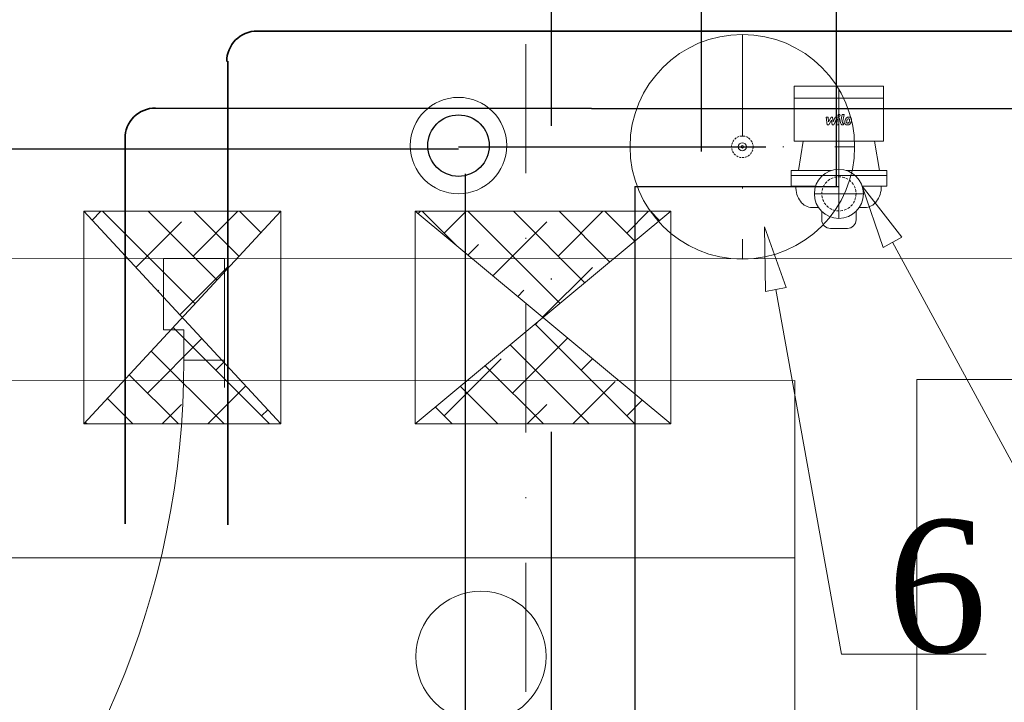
# Model space of a CAD drawing. Header units: centimetres. Extents: x -122 to 72759, y 3298 to 43172.
# Tile 130 of 243: x 30536 to 30633, y 17097 to 17164. Entities that reach past the tile are written whole.
import ezdxf
from ezdxf import colors
from ezdxf.entities.mleader import LeaderData, LeaderLine
from ezdxf.enums import TextEntityAlignment as Align
from ezdxf.lldxf.tags import DXFTag
from ezdxf.math import Vec2, Vec3

# ---------------------------------------------------------------- set-up
doc = ezdxf.new("R2010")
doc.units = ezdxf.units.CM
doc.header["$MEASUREMENT"] = 0
for name, pattern in [('CIEPťA_WODA', [60, 30, -15, 0, -15]), ('CONTINOUS', [0]), ('DASHDOT', [25.4, 12.7, -6.35, 0, -6.35]), ('HIDDEN', [0.375, 0.25, -0.125])]:
    doc.linetypes.add(name, pattern=pattern)
doc.layers.get('0').update_dxf_attribs({"lineweight": 5})
for name, color, linetype, lineweight in [('0-LINIA CIENKA', 7, 'Continuous', 5), ('0-OSIE', 7, 'DASHDOT', 5), ('0-Sciany', 7, 'Continuous', 5), ('1-sciany projektowane', 7, 'Continuous', 5), ('_ ściany konstrukcyjne', 7, 'Continuous', 5), ('A_drzwi', 252, 'Continuous', 5), ('A_sciany dzialowe', 7, 'Continuous', 5), ('CP_AXIS', 143, 'DASHDOT', 9), ('CP_DETAL', 33, 'Continuous', 9), ('CP_HIDDE', 203, 'HIDDEN', 9), ('IS_INSTAL GAZ_Opis', 7, 'Continuous', 5), ('IS_INSTAL_ P.POŻ', 154, 'HYDRANTx2', 50), ('IS_otw_PRZEJSCI Ppoz', 1, 'Continuous', 9), ('IS_Powrót', 5, 'DASH', 35), ('IS_Text_Odbiornikow_Therm', 7, 'Continuous', 5), ('IS_WOD_Cyrkulacja', 215, 'IS_cyrkulacja_V100', 30), ('IS_Woda-PODSTROPEM-WC', 11, 'CIEPťA_WODA', 30), ('IS_Woda-PODSTROPEM-WZ', 140, 'Continuous', 30), ('IS_Zasilanie', 1, 'SOLID', 35), ('S_GAZ-opis', 7, 'CONTINOUS', 18)]:
    doc.layers.add(name, color=color, linetype=linetype, lineweight=lineweight)
doc.layers.add('IS_Opisy_działek_Therm', color=7, linetype='SOLID', lineweight=5, true_color=0x000000)
doc.styles.add('Arial-sanit', font='arial.ttf')
doc.styles.add('CP_ATTR', font='ROMANS.SHX')
doc.styles.add('IS_KS_wewn_opis', font='ARIALN.TTF', dxfattribs={"width": 0.8, "height": 18})
doc.styles.add('IS_SIMPLEX', font='simplex.shx', dxfattribs={"width": 0.7})
doc.styles.get("Standard").update_dxf_attribs({"font": 'ARIAL.TTF'})
tags = doc.linetypes.add('DASH', pattern=[15, 10, -5]).pattern_tags.tags
tags[6:7] = [DXFTag(74, 4), DXFTag(75, 0), DXFTag(340, '0'), DXFTag(46, 0.0), DXFTag(50, 0.0), DXFTag(44, 0.0), DXFTag(45, 0.0)]
tags[4:5] = [DXFTag(74, 4), DXFTag(75, 0), DXFTag(340, '0'), DXFTag(46, 0.0), DXFTag(50, 0.0), DXFTag(44, 0.0), DXFTag(45, 0.0)]
doc.linetypes.add('HYDRANTx2', pattern='A,25.4,-10.16,["H",Standard,S=5.08,R=0,X=0,Y=-2.54],-10.16', length=45.72)
doc.linetypes.add('IS_cyrkulacja_V100', pattern='A,25,-10,["~",IS_SIMPLEX,S=20,R=0,X=0,Y=-8.5],-25', length=60)
tags = doc.linetypes.add('SOLID', pattern=[10, 10, 0]).pattern_tags.tags
tags[6:7] = [DXFTag(74, 4), DXFTag(75, 0), DXFTag(340, '0'), DXFTag(46, 0.0), DXFTag(50, 0.0), DXFTag(44, 0.0), DXFTag(45, 0.0)]
tags[4:5] = [DXFTag(74, 4), DXFTag(75, 0), DXFTag(340, '0'), DXFTag(46, 0.0), DXFTag(50, 0.0), DXFTag(44, 0.0), DXFTag(45, 0.0)]
pattern_1 = [(45, (0, 0), (-0.02245064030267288, 0.02245064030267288), []), (135, (0, 0), (-0.06735192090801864, 0.02245064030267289), [0.079375, -0.047625])]

# ---------------------------------------------------------------- blocks, each defined once
blk = doc.blocks.new('G$C429A6C2F')
at = {"layer": '0-LINIA CIENKA', "lineweight": 5}
blk.add_circle((139.5253508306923, -273.0587580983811), 6.408720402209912, dxfattribs=at)
at = {"layer": '0-OSIE', "lineweight": 5}
blk.add_lwpolyline([(143.9347647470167, 348.1515472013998), (143.9347685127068, -325.1637477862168)], dxfattribs=at)
at = {"layer": '0-Sciany', "lineweight": 5}
blk.add_line((182.3959316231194, -245.8206165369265), (434.7539216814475, -245.8130780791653), dxfattribs=at)
at = {"layer": '1-sciany projektowane', "lineweight": 5}
blk.add_lwpolyline([(114.3157872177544, -233.9250970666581), (114.3157872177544, -246.6071062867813)], dxfattribs=at)
at = {"layer": '_ ściany konstrukcyjne', "lineweight": 5}
for points in [[(11.9945592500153, -233.9646485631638), (433.9722102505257, -233.9352861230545)], [(11.99678381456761, -245.9646483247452), (170.3937559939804, -245.935285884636)], [(170.39480954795, -325.1637477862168), (170.3919627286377, -245.9352861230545)], [(182.3972261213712, -325.1637477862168), (182.3959316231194, -245.8206165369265)]]:
    blk.add_lwpolyline(points, dxfattribs=at)
at = {"layer": 'A_drzwi', "lineweight": 5}
blk.add_lwpolyline([(108.315787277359, -240.9250971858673), (110.3157871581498, -240.9250971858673), (110.3157872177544, -243.9250973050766), (114.3157872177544, -243.9250970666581), (114.3157872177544, -243.9250970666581), (114.3157872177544, -243.9250970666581), (114.3157872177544, -233.9250970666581), (114.3157872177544, -233.9250970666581), (114.3157872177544, -233.9250970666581), (108.3157870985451, -233.9250970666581)], close=True, dxfattribs=at)
at = {"layer": 'A_drzwi', "lineweight": 5, "ltscale": 0.2}
blk.add_arc((26.3157872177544, -243.9250971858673), 84.00000000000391, 270, 0, dxfattribs=at)
at = {"layer": 'A_sciany dzialowe', "lineweight": 5}
blk.add_line((114.3157872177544, -234.9250970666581), (114.3157872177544, -242.9250971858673), dxfattribs=at)
at = {"layer": 'IS_INSTAL_ P.POŻ', "lineweight": 5, "ltscale": 30}
blk.add_circle((137.3241158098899, -222.8217581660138), 4.739972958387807, dxfattribs=at)
blk = doc.blocks.new('*U2009')
h = blk.add_hatch()
h.set_pattern_fill('ANSI38', color=256, scale=0.01)
h.set_pattern_definition(pattern_1)
h.paths.add_polyline_path([(0, 0.006227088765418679), (0.2091960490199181, 0.1999999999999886), (0.2091960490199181, 0.006227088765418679), (0, 0.1999999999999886)])
blk.add_lwpolyline([(0, 0.1999999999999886), (0.2091960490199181, 0.1999999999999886), (0.2091960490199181, 0.006227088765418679), (-4.335107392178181e-32, 0.006227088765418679)], close=True)
blk.add_lwpolyline([(-4.335107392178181e-32, 0.006227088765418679), (0.2091960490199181, 0.1999999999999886), (0.2091960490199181, 0.006227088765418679), (0, 0.1999999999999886), (-4.335107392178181e-32, 0.006227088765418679)])
blk = doc.blocks.new('G$C736DFDE3')
for radius in [14, 14, 0.5]:
    blk.add_circle((-0.149993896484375, 0), radius)
for start, end in [(90, 180), (180, 270), (270, 90)]:
    blk.add_arc((-0.149993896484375, 0), 0.15, start, end)
at = {"layer": 'CP_AXIS'}
for p, q in [((-0.149993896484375, 14), (-0.149993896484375, -14)), ((-14.14999389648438, 0), (13.85000610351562, 0))]:
    blk.add_line(p, q, dxfattribs=at)
at = {"layer": 'CP_HIDDE'}
blk.add_circle((-0.149993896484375, 0), 1.345, dxfattribs=at)
at = {"linetype": 'ByBlock', "style": 'CP_ATTR', "flags": 9}
for tag, p in [('TEXT_01', (-0.1591949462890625, -0.001861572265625)), ('TEXT_02', (-0.1591949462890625, -0.001861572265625)), ('TEXT_03', (-0.1591949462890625, -0.001861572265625)), ('TEXT_04', (-0.1591949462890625, -0.00186920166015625)), ('TEXT_05', (-0.1591949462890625, -0.00186920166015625)), ('TEXT_06', (-0.1591949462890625, -0.0018768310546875)), ('TEXT_07', (-0.1591949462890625, -0.0018768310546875)), ('TEXT_08', (-0.1591949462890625, -0.0018768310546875)), ('TEXT_09', (-0.1591949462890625, -0.00188446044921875)), ('TEXT_10', (-0.1591949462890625, -0.00188446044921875)), ('TEXT_12', (-0.1591949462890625, -0.00189208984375)), ('TEXT_13', (-0.1591949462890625, -0.00189208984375)), ('TEXT_11', (-0.1591949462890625, -0.00189208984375)), ('TEXT_14', (-0.1591949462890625, -0.00189971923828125)), ('TEXT_15', (-0.1591949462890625, -0.00189971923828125)), ('TEXT_16', (-0.1591949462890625, -0.0019073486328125)), ('TEXT_17', (-0.1591949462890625, -0.0019073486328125)), ('TEXT_18', (-0.1591949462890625, -0.0019073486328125)), ('TEXT_19', (-0.1591949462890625, -0.00191497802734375)), ('TEXT_20', (-0.1591949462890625, -0.00191497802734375)), ('GROUP', (-0.1591949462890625, -0.0018463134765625)), ('ORDER-NO', (-0.1591949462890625, -0.00185394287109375)), ('NAME', (-0.1591949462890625, -0.00182342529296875)), ('NUMBER', (-0.1591949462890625, -0.0018310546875)), ('PRODUCER', (-0.1591796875, -0.00183868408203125)), ('TEXT_21', (-0.1591644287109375, -0.001861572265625)), ('TEXT_22', (-0.1591644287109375, -0.001861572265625)), ('TEXT_23', (-0.1591644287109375, -0.001861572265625)), ('TEXT_24', (-0.1591644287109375, -0.00186920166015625)), ('TEXT_25', (-0.1591644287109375, -0.00186920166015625)), ('TEXT_26', (-0.1591644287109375, -0.0018768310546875)), ('TEXT_27', (-0.1591644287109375, -0.0018768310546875)), ('TEXT_28', (-0.1591644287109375, -0.0018768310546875)), ('TEXT_29', (-0.1591644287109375, -0.00188446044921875)), ('TEXT_30', (-0.1591644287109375, -0.00188446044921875)), ('TEXT_31', (-0.1591644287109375, -0.00189208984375)), ('TEXT_32', (-0.1591644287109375, -0.00189208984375)), ('TEXT_33', (-0.1591644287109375, -0.00189208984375)), ('TEXT_34', (-0.1591644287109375, -0.00189971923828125)), ('TEXT_35', (-0.1591644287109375, -0.00189971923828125)), ('TEXT_36', (-0.1591644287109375, -0.0019073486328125)), ('TEXT_37', (-0.1591644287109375, -0.0019073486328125)), ('TEXT_38', (-0.1591644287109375, -0.0019073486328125)), ('TEXT_39', (-0.1591644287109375, -0.00191497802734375)), ('TEXT_40', (-0.1591644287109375, -0.00191497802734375)), ('OTHER', (-0.1591644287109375, -0.0018310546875))]:
    blk.add_attdef(tag, text='', height=5e-05, dxfattribs=at).set_placement(p, align=Align.MIDDLE_LEFT)
blk = doc.blocks.new('*U2217')
h = blk.add_hatch()
h.set_pattern_fill('ANSI38', color=256, scale=0.01)
h.set_pattern_definition(pattern_1)
h.paths.add_polyline_path([(0, -0.05123425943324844), (0.2091960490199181, 0.1999999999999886), (0.2091960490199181, -0.05123425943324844), (0, 0.1999999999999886)])
blk.add_lwpolyline([(0, 0.1999999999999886), (0.2091960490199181, 0.1999999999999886), (0.2091960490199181, -0.05123425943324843), (-6.619565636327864e-32, -0.05123425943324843)], close=True)
blk.add_lwpolyline([(-6.619565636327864e-32, -0.05123425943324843), (0.2091960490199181, 0.1999999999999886), (0.2091960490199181, -0.05123425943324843), (0, 0.1999999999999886), (-6.619565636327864e-32, -0.05123425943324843)])
blk = doc.blocks.new('_Closed')
at = {"color": 0, "linetype": 'ByBlock', "lineweight": -2}
for p, q in [((-1, 0.1666666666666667), (0, 0)), ((-1, 0.1666666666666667), (-1, -0.1666666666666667)), ((0, 0), (-1, -0.1666666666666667)), ((0, 0), (-1, 0))]:
    blk.add_line(p, q, dxfattribs=at)
blk = doc.blocks.new('_None')
blk = doc.blocks.new('_ClosedBlank')
at = {"color": 0, "linetype": 'ByBlock', "lineweight": -2}
for p, q in [((-1, 0.1666666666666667), (0, 0)), ((-1, 0.1666666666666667), (-1, -0.1666666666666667)), ((0, 0), (-1, -0.1666666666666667))]:
    blk.add_line(p, q, dxfattribs=at)
blk = doc.blocks.new('rdwilile_logo32_124')
at = {"layer": 'CP_DETAL'}
for p, q in [((-5.188812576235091, 11.62364611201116), (2.404937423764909, 12.42321743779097)), ((-5.188812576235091, 9.967731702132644), (-5.188812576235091, 11.62364611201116)), ((-0.4226463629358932, 7.453789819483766), (-5.188812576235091, 9.967731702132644)), ((2.404937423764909, 10.46877823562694), (-2.288189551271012, 10.15673839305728)), ((-2.288189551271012, 10.15673839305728), (2.404937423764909, 7.700595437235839)), ((2.404937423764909, 12.42321743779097), (2.404937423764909, 10.46877823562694)), ((-5.19361724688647, 2.300736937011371), (0.001173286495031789, 1.303032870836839)), ((-5.19361724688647, 0.4068900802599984), (-5.19361724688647, 2.300736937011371)), ((0.2708726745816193, -0.6408275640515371), (-5.19361724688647, 0.4068900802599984)), ((-5.188812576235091, 6.791711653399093), (-0.4226463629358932, 7.453789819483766)), ((-5.188812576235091, 5.135879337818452), (-5.188812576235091, 6.791711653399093)), ((0.8032067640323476, 2.409104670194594), (-5.188812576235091, 5.135879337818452)), ((2.404937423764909, 6.219679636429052), (-2.288189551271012, 5.572595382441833)), ((-2.288189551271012, 5.572595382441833), (2.40493905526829, 3.676283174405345)), ((0.803485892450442, 1.966343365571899), (0.8032067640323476, 2.409104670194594)), ((2.404937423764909, 7.700595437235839), (2.404937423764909, 6.219679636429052)), ((2.40493905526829, 3.676283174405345), (2.409813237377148, 1.130418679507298)), ((-5.188812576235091, -4.582953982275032), (-5.188812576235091, -3.473725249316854)), ((-3.585438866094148, -4.894500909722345), (-5.188812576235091, -4.582953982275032)), ((-3.585438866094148, -4.314645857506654), (-3.585438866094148, -4.894500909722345)), ((-3.045484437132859, -1.70677143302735), (5.188812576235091, -3.306737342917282)), ((5.188812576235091, -5.200748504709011), (-2.781690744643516, -3.652038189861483)), ((5.188812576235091, -3.306737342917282), (5.188812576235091, -5.200748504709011))]:
    blk.add_line(p, q, dxfattribs=at)
blk.add_circle((4.18806242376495, -0.1269586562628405), 1.125, dxfattribs=at)
for centre, radius, start, end in [((0.1284860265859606, 1.965917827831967), 0.675, 259.128237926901, 0.03612076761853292), ((0.6098165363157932, 1.126972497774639), 1.8, 259.1462840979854, 0.1096954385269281), ((-2.736397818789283, -8.085122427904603), 2.546640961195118, 129.1175815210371, 184.2410545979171), ((-1.407433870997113, -8.295480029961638), 3.86869425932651, 179.6737844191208, 220.6389772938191), ((-3.388812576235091, -3.473725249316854), 1.8, 79.00415230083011, 180), ((-2.930534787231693, -7.998204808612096), 2.358667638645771, 83.44296076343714, 126.7901917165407), ((-2.910438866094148, -4.314645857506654), 0.675, 79.00414630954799, 180), ((-2.617539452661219, -8.525945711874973), 0.9566230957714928, 130.2540394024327, 184.735704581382), ((-0.2299532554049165, -8.360486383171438), 3.349873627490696, 184.1845481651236, 192.2301278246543), ((-2.171301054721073, -8.656693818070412), 1.395161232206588, 197.2371946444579, 220.2782987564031), ((-2.543410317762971, -8.760255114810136), 1.18713928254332, 83.06469629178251, 125.6722521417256), ((-1.945367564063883, -8.431538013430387), 1.713285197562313, 221.1380644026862, 244.8162221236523), ((-3.207412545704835, -14.65225964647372), 9.013858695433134, 78.33329471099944, 86.52587726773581), ((-2.761727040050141, -14.1151949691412), 6.543395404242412, 77.85106478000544, 86.8315726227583), ((-2.41659351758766, -12.39514094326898), 6.651061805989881, 63.11154175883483, 81.07419626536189), ((-3.320353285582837, -17.85278708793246), 10.3176475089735, 75.01044211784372, 79.1865846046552), ((-1.057106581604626, -9.886499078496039), 2.040937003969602, 42.32247422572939, 78.54459144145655), ((-0.6069870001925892, -9.419797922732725), 1.394534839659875, 358.6943992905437, 40.5967359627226), ((-1.131540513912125, -9.554136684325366), 3.538751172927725, 40.49360236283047, 60.86472365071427), ((-0.4853355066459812, -9.480079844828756), 1.272840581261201, 339.3639965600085, 1.283340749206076), ((-1.276360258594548, -9.738759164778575), 3.769055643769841, 359.3286720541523, 41.19838003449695), ((-1.503554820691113, -8.346540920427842), 3.762575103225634, 221.0022576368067, 254.0583316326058), ((-0.3985690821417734, -4.740331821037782), 5.714388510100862, 246.5302405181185, 260.0632832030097), ((0.7140668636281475, -1.288514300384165), 11.15993432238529, 253.0633598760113, 259.1605379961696), ((-0.05158174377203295, -3.262235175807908), 7.230708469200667, 259.3760915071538, 268.4794082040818), ((0.231777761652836, -4.78280510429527), 7.63949337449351, 257.7845813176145, 268.7586507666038), ((-0.2133007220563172, -9.35727576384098), 1.133522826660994, 268.4755023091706, 305.9330327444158), ((0.177938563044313, -10.12299762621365), 2.300219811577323, 267.2175294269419, 306.9176485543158), ((-0.07370158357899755, -9.623525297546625), 0.8371334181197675, 308.891884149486, 338.6227188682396), ((-0.1157996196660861, -9.955598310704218), 2.613946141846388, 309.8625361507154, 3.787745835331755)]:
    blk.add_arc(centre, radius, start, end, dxfattribs=at)
blk = doc.blocks.new('Rhpn_strpico_0135_f2xxmxu')
at = {"extrusion": (0, 1, 0)}
for p, q in [((0.75, 4.7), (0.75, 2.29558815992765)), ((0.75, 4.7), (2.3, 4.7)), ((1.8, 0), (1.8, 4.7)), ((2.3, 0.73635928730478), (2.3, 4.7)), ((5.17670454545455, 3.51333333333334), (2.3, 3.97504477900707)), ((5.17670454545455, 4.4), (5.17670454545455, -4.4)), ((10.6, 4.4), (5.17670454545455, 4.4)), ((9.42102272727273, 4.4), (9.42102272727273, -4.4)), ((10.6, 4.4), (10.6, -4.4)), ((1.8, -4.7), (1.8, 0)), ((0.75, -2.29558815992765), (0.75, -4.7)), ((5.17670454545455, -3.51333333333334), (2.3, -3.97504477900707)), ((0.75, -4.7), (2.3, -4.7)), ((10.6, -4.4), (5.17670454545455, -4.4))]:
    blk.add_line(p, q, dxfattribs=at)
for p, q in [((-1.348, 2.00377668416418), (-1.348, 2.65376676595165)), ((-1.73003562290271, 1.68499677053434), (-2.5575, 1.68499677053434)), ((-3.4, -0.84250846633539), (-3.4, 0.84249153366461)), ((2.3, -4.7), (2.3, -0.73635928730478)), ((-1.73002890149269, -1.68500322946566), (-2.5575, -1.68500322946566)), ((-1.348, -2.00377668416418), (-1.348, -2.57)), ((0.75000000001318, -4.17), (0.75, -4.17))]:
    blk.add_line(p, q)
blk.add_circle((0, 0), 2.415)
for centre, major_axis, ratio, start_param, end_param in [((0.75, 2.65376676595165), (-2.098, 0), 0.7626310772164, -1.5707963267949, 0), ((-2.5575, 0.84249153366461), (0, 0.84250523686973), 0.99999378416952, 0, 1.5707963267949), ((-2.5575, -0.84250846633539), (-0.8425, 0), 0.99999378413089, 0, 1.5707963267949), ((0.75, -2.57), (-2.098, 0), 0.7626310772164, 0, 1.5707963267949)]:
    blk.add_ellipse(centre, major_axis=major_axis, ratio=ratio, start_param=start_param, end_param=end_param)
at = {"layer": 'CP_AXIS'}
for p, q in [((0, -2.415), (0, 2.415)), ((-2.415, 0), (10.6, 0))]:
    blk.add_line(p, q, dxfattribs=at)
at = {"layer": 'CP_HIDDE'}
blk.add_circle((0, 0), 1.685, dxfattribs=at)
at = {"layer": 'CP_DETAL', "xscale": 0.1, "yscale": 0.1, "zscale": 0.1}
blk.add_blockref('rdwilile_logo32_124', (7.29886363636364, 0), dxfattribs=at)
at = {"linetype": 'ByBlock', "style": 'CP_ATTR', "flags": 9}
for tag, p in [('TEMPERATURE', (-0.01458189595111, -0.00439981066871)), ('CHARACTER', (-0.01458189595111, -0.00438331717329)), ('ORDER-NO', (-0.01458189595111, -0.00444543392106)), ('QUANTITY', (-0.01458130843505, -0.00447739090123)), ('NAME', (-0.01458189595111, -0.00435534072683)), ('FLOW', (-0.01458189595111, -0.00436932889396)), ('NUMBER', (-0.01458189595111, -0.00441379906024)), ('PRODUCT-TYPE', (-0.01458189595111, -0.00442925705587)), ('EQUIPMENT', (-0.01458179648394, -0.00446163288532)), ('OTHER', (-0.01455446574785, -0.00435499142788)), ('PN', (-0.01455227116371, -0.00436932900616)), ('PRODUCER', (-0.01453782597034, -0.00436932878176)), ('VOLTAGE', (-0.01452338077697, -0.00441455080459)), ('ARTICLE', (-0.01451921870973, -0.00435278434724)), ('WEIGHT', (-0.01451432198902, -0.00438403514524)), ('GROUP', (-0.01451260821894, -0.00439947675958)), ('POWER', (-0.01451236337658, -0.00444727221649)), ('PRICE', (-0.01450639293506, -0.00446199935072)), ('DN', (-0.01448934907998, -0.00443146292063))]:
    blk.add_attdef(tag, text='', height=5e-05, dxfattribs=at).set_placement(p, align=Align.MIDDLE_LEFT)

msp = doc.modelspace()

# ---------------------------------------------------------------- block references
msp.add_blockref('G$C429A6C2F', (30441.86860369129, 17374.75215867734))

# ---------------------------------------------------------------- next in the draw order: linework, layer by layer
msp.add_line((30612.26118691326, 17111.38449610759), (30425.82089100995, 17111.38449610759))
at = {"layer": 'IS_Powrót'}
for p, q in [((30692.04132970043, 17155.50751581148), (30549.38952553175, 17155.62256877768)), ((30546.38713811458, 17152.62256972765), (30546.38713811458, 17114.73797142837))]:
    msp.add_line(p, q, dxfattribs=at)
msp.add_arc((30549.38713811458, 17152.62256972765), 3, 89.95440368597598, 180, dxfattribs=at)
at = {"layer": 'IS_WOD_Cyrkulacja', "color": 6, "ltscale": 0.5}
for p, q in [((30616.38152937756, 17147.89958574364), (30616.38152937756, 17197.85949186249)), ((30596.52464758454, 17147.89958574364), (30616.55575449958, 17147.89958574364)), ((30596.52464758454, 17147.89958574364), (30596.52464758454, 17058.76045640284, -1.100000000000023))]:
    msp.add_line(p, q, dxfattribs=at)
at = {"layer": 'IS_Woda-PODSTROPEM-WC'}
msp.add_line((30588.31664758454, 17183.86556912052), (30588.31664758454, 17070.61464948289), dxfattribs=at)
at = {"layer": 'IS_Woda-PODSTROPEM-WZ'}
for p, q in [((30603.07640551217, 17177.50684346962), (30603.07640551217, 17151.36257054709)), ((30579.19271950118, 17151.81135673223), (30609.42766445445, 17151.81135673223)), ((30579.19271950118, 17151.56932558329), (30458.38420615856, 17151.56932558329)), ((30579.85664758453, 17149.15476958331), (30579.85664758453, 17082.83278708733))]:
    msp.add_line(p, q, dxfattribs=at)
msp.add_circle((30579.19271950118, 17151.93040051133), 3.024, dxfattribs=at)
at = {"layer": 'IS_Zasilanie'}
for p, q in [((30559.38713811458, 17163.19565130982), (30710.74277001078, 17163.19565130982)), ((30556.49372467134, 17160.22960807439), (30556.49372467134, 17114.62701621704))]:
    msp.add_line(p, q, dxfattribs=at)
msp.add_arc((30559.38713811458, 17160.19565130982), 3, 90, 180, dxfattribs=at)

# ---------------------------------------------------------------- next in the draw order: block references
at = {"xscale": 0.7890745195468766, "yscale": 0.7890745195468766, "zscale": 0.7890745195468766}
msp.add_blockref('G$C736DFDE3', (30607.23008804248, 17151.81135673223), dxfattribs=at)
at = {"rotation": 90}
msp.add_blockref('Rhpn_strpico_0135_f2xxmxu', (30616.61282950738, 17147.18478543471), dxfattribs=at)
at = {"layer": 'IS_otw_PRZEJSCI Ppoz', "lineweight": -3, "xscale": 100, "yscale": 100, "zscale": 100, "rotation": 270.0000000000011}
for name, p in [('*U2009', (30541.72199994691, 17145.47058534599)), ('*U2217', (30580.06812098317, 17145.47058534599))]:
    msp.add_blockref(name, p, dxfattribs=at)

# ---------------------------------------------------------------- next in the draw order: leaders
at = {"layer": 'IS_INSTAL GAZ_Opis'}
ml = msp.add_multileader_mtext('Standard', dxfattribs=at)
ml.set_content('{\\fArial Narrow|b0|i0|c238|p34;Kanał nawiewny "Z"  %%c 1\\FAaa.shx|c238;\x81\\fArial Narrow|b0|i0|c238|p34;2,5 cm, \\Pzewn. kratka+2,0 m nad ziemią\\Pzakończony nie niżej \\Pniż 30 cm nad posadzką}', color=256, style='Arial-sanit')
ml.set_leader_properties(color=256, linetype='ByLayer', lineweight=-1)
ml.set_arrow_properties(name='CLOSED')
ml.build(insert=Vec2(0, 0))
ml.multileader.update_dxf_attribs({"text_left_attachment_type": 6, "text_right_attachment_type": 6, "arrow_head_size": 5})
ctx = ml.context
ctx.base_point, ctx.char_height, ctx.arrow_head_size, ctx.plane_origin, ctx.plane_x_axis, ctx.plane_y_axis = Vec3(30289.70064077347, 17549.82759635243), 15, 5, Vec3(30834.38377738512, 18013.07143856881), Vec3(1, -6.123233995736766e-16), Vec3(6.123233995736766e-16, 1)
ctx.left_attachment, ctx.right_attachment = 6, 6
notes = []
notes.append((ctx, [(0, (1, 1, 0), (30547.93699820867, 17549.82759635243), (-1, 6.123233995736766e-16), 8, [(0, [(30465.71280312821, 17398.76117070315)], 0, [])])]))
ctx.mtext.insert, ctx.mtext.text_direction, ctx.mtext.defined_height, ctx.mtext.flow_direction = Vec3(30291.70064077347, 17569.72868775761), Vec3(1, -6.123233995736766e-16), 36, 5
at = {"layer": 'IS_Opisy_działek_Therm'}
ml = msp.add_multileader_mtext('Standard', dxfattribs=at)
ml.set_content('{\\fAgency FB|b0|i0|c0|p0;instal ogrz podł.\\P\\fArial Narrow|b0|i0|c238|p34; \\fAgency FB|b0|i0|c0|p0;42 x 1,5-\\P18900 W}', color=256, style='Arial-sanit')
ml.set_leader_properties(color=256, linetype='ByLayer', lineweight=-1)
ml.set_arrow_properties(name='CLOSED')
ml.build(insert=Vec2(0, 0))
ml.multileader.update_dxf_attribs({"text_left_attachment_type": 6, "text_right_attachment_type": 6, "arrow_head_size": 5})
ctx = ml.context
ctx.base_point, ctx.char_height, ctx.arrow_head_size, ctx.plane_origin, ctx.plane_x_axis, ctx.plane_y_axis = Vec3(30646.98376365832, 17079.44860378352), 15, 5, Vec3(31008.50943602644, 17211.60281343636), Vec3(1, -2.449293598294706e-16), Vec3(2.449293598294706e-16, 1)
ctx.left_attachment, ctx.right_attachment, ctx.text_align_type = 6, 6, 2
notes.append((ctx, [(0, (1, 1, 0), (30754.83462407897, 17079.44860378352), (-1, 2.449293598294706e-16), 8, [(0, [(30721.42663154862, 17156.85464458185)], 0, [])])]))
ctx.mtext.insert, ctx.mtext.text_direction, ctx.mtext.width, ctx.mtext.alignment, ctx.mtext.flow_direction = Vec3(30744.83462407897, 17094.48684470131), Vec3(1, -2.449293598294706e-16), 163.1400319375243, 3, 5
ml = msp.add_multileader_mtext('Standard', dxfattribs=at)
ml.set_content('{\\fAgency FB|b0|i0|c0|p0;instal ogrz grzej\\P\\fArial Narrow|b0|i0|c238|p34; \\fAgency FB|b0|i0|c0|p0;22 x 1,5-\\P4745 W}', color=256, style='Arial-sanit')
ml.set_leader_properties(color=256, linetype='ByLayer', lineweight=-1)
ml.set_arrow_properties(name='CLOSED')
ml.build(insert=Vec2(0, 0))
ml.multileader.update_dxf_attribs({"text_left_attachment_type": 6, "text_right_attachment_type": 6, "arrow_head_size": 5})
ctx = ml.context
ctx.base_point, ctx.char_height, ctx.arrow_head_size, ctx.plane_origin, ctx.plane_x_axis, ctx.plane_y_axis = Vec3(30688.06869302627, 17002.82160653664), 15, 5, Vec3(31034.35756205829, 17143.1478862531), Vec3(1, -2.449293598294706e-16), Vec3(2.449293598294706e-16, 1)
ctx.left_attachment, ctx.right_attachment, ctx.text_align_type = 6, 6, 2
notes.append((ctx, [(0, (1, 1, 0), (30797.71687658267, 17002.82160653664), (-1, 2.449293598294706e-16), 8, [(0, [(30742.56829804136, 17155.04901025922)], 0, [])])]))
ctx.mtext.insert, ctx.mtext.text_direction, ctx.mtext.width, ctx.mtext.alignment, ctx.mtext.flow_direction = Vec3(30787.71687658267, 17017.85984745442), Vec3(1, -2.449293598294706e-16), 163.1400319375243, 3, 5
ml = msp.add_multileader_mtext('Standard', dxfattribs=at)
ml.set_content('{\\fAgency FB|b0|i0|c0|p0;zasilanie \\Ppodrzew.cw.u\\P\\fArial Narrow|b0|i0|c238|p34; \\fAgency FB|b0|i0|c0|p0;35 x 1,5-\\P28,0 kW}', color=256, style='Arial-sanit')
ml.set_leader_properties(color=256, linetype='ByLayer', lineweight=-1)
ml.set_arrow_properties(name='CLOSED')
ml.build(insert=Vec2(0, 0))
ml.multileader.update_dxf_attribs({"text_left_attachment_type": 6, "text_right_attachment_type": 6, "arrow_head_size": 5})
ctx = ml.context
ctx.base_point, ctx.char_height, ctx.arrow_head_size, ctx.plane_origin, ctx.plane_x_axis, ctx.plane_y_axis = Vec3(30580.2280550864, 16989.80105778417), 15, 5, Vec3(30889.77848348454, 17188.3110954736), Vec3(1, -2.449293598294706e-16), Vec3(2.449293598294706e-16, 1)
ctx.left_attachment, ctx.right_attachment, ctx.text_align_type = 6, 6, 2
notes.append((ctx, [(0, (1, 1, 0), (30673.2796803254, 16989.80105778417), (-1, 2.449293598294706e-16), 8, [(0, [(30704.88037002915, 17153.09248781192)], 0, [])])]))
ctx.mtext.insert, ctx.mtext.text_direction, ctx.mtext.width, ctx.mtext.alignment, ctx.mtext.flow_direction = Vec3(30663.2796803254, 17005.86224325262), Vec3(1, -2.449293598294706e-16), 163.1400319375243, 3, 5
at = {"layer": 'IS_Text_Odbiornikow_Therm', "lineweight": 5}
ml = msp.add_multileader_mtext('Standard', dxfattribs=at)
ml.set_content('{\\W1;\\fTimes New Roman|b0|i0|c0|p0;12}', color=256, style='IS_KS_wewn_opis')
ml.set_leader_properties(color=256, linetype='ByLayer', lineweight=-1)
ml.set_arrow_properties(name='CLOSEDBLANK')
ml.build(insert=Vec2(0, 0))
ml.multileader.update_dxf_attribs({"text_left_attachment_type": 6, "text_right_attachment_type": 6, "dogleg_length": 5.018105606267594, "arrow_head_size": 6.272632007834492})
ctx = ml.context
ctx.base_point, ctx.char_height, ctx.arrow_head_size, ctx.landing_gap_size, ctx.plane_origin = Vec3(30646.58188093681, 17106.10642665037), 13, 6.272632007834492, 1.254526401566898, Vec3(30507.84885744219, 16983.09190055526)
ctx.left_attachment, ctx.right_attachment, ctx.text_align_type = 6, 6, 2
notes.append((ctx, [(1, (1, 1, 0), (30641.56377533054, 17106.10642665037), (1, 0), 5.018105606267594, [(0, [(30618.90841766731, 17147.93478543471)], 0, [])])]))
ctx.mtext.insert, ctx.mtext.alignment, ctx.mtext.flow_direction = Vec3(30663.98565030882, 17121.70642665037), 3, 5
ml = msp.add_multileader_mtext('Standard', dxfattribs=at)
ml.set_content('{\\W1;\\fTimes New Roman|b0|i0|c0|p0;6}', color=256, style='IS_KS_wewn_opis')
ml.set_leader_properties(color=256, linetype='ByLayer', lineweight=-1)
ml.set_arrow_properties(name='CLOSEDBLANK')
ml.build(insert=Vec2(0, 0))
ml.multileader.update_dxf_attribs({"text_left_attachment_type": 6, "text_right_attachment_type": 6, "dogleg_length": 5.018105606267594, "arrow_head_size": 6.272632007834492})
ctx = ml.context
ctx.base_point, ctx.char_height, ctx.arrow_head_size, ctx.landing_gap_size, ctx.plane_origin = Vec3(30621.89259511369, 17101.90399502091), 13, 6.272632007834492, 1.254526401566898, Vec3(30483.15957161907, 16978.8894689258)
ctx.left_attachment, ctx.right_attachment, ctx.text_align_type = 6, 6, 2
notes.append((ctx, [(1, (1, 1, 0), (30616.87448950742, 17101.90399502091), (1, 0), 5.018105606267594, [(0, [(30609.29484346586, 17143.95333125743)], 0, [])])]))
ctx.mtext.insert, ctx.mtext.alignment, ctx.mtext.flow_direction = Vec3(30631.17956563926, 17115.12894094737), 3, 5
at = {"layer": 'S_GAZ-opis'}
ml = msp.add_multileader_mtext('Standard', dxfattribs=at)
ml.set_content('{\\fArial Narrow|b0|i1|c238|p34;\\H0.777778x;Szafka gazowa LPG z reduktorem II%%D\\fArial|b0|i1|c238|p34;\\P\\fArial Narrow|b0|i1|c238|p34; i zaworem głównym dn25mm\\fArial|b0|i1|c238|p34;\\P\\fArial Narrow|b0|i1|c238|p34;Dół szafki min. 0,5 m n.p.t.\\fArial|b0|i1|c238|p34;\\P\\fArial Narrow|b0|i1|c238|p34;Wymiary szafki metalowej: 400x400x200\\fCentury Gothic|b0|i1|c238|p34;\\H1.285714x;.}', color=256, style='Arial-sanit')
ml.set_leader_properties()
ml.set_arrow_properties(name='NONE')
ml.build(insert=Vec2(0, 0))
ml.multileader.update_dxf_attribs({"text_left_attachment_type": 5, "text_right_attachment_type": 5, "text_top_attachment_type": 10, "dogleg_length": 0.08000000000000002, "arrow_head_size": 1080, "scale": 0.09})
ctx = ml.context
ctx.base_point, ctx.scale, ctx.char_height, ctx.arrow_head_size, ctx.landing_gap_size, ctx.plane_origin, ctx.plane_x_axis, ctx.plane_y_axis = Vec3(30942.46019676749, 17466.82839953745), 0.09, 18, 1080, 18, Vec3(32463.54613763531, 17274.37041942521), Vec3(1, 1.99159850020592e-16), Vec3(-1.99159850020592e-16, 1)
ctx.left_attachment, ctx.right_attachment, ctx.bottom_attachment = 5, 5, 10
notes.append((ctx, [(1, (1, 1, 0), (30942.45299676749, 17466.82839953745), (1, 1.99159850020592e-16), 0.0072, [(0, [(30622.49733889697, 17417.17343948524)], 0, [])])]))
ctx.mtext.insert, ctx.mtext.text_direction, ctx.mtext.flow_direction = Vec3(30960.46019676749, 17563.47916835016), Vec3(1, 1.99159850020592e-16), 5
for ctx, leaders in notes:
    for number, flags, end, landing, length, lines in leaders:
        leader = LeaderData()
        leader.index, (leader.has_last_leader_line, leader.has_dogleg_vector, leader.attachment_direction) = number, flags
        leader.last_leader_point, leader.dogleg_vector, leader.dogleg_length = Vec3(end), Vec3(landing), length
        for number, points, colour, breaks in lines:
            line = LeaderLine()
            line.index, line.vertices, line.color, line.breaks = number, Vec3.list(points), colors.encode_raw_color(colour), breaks
            leader.lines.append(line)
        ctx.leaders.append(leader)

doc.saveas('drawing.dxf')
